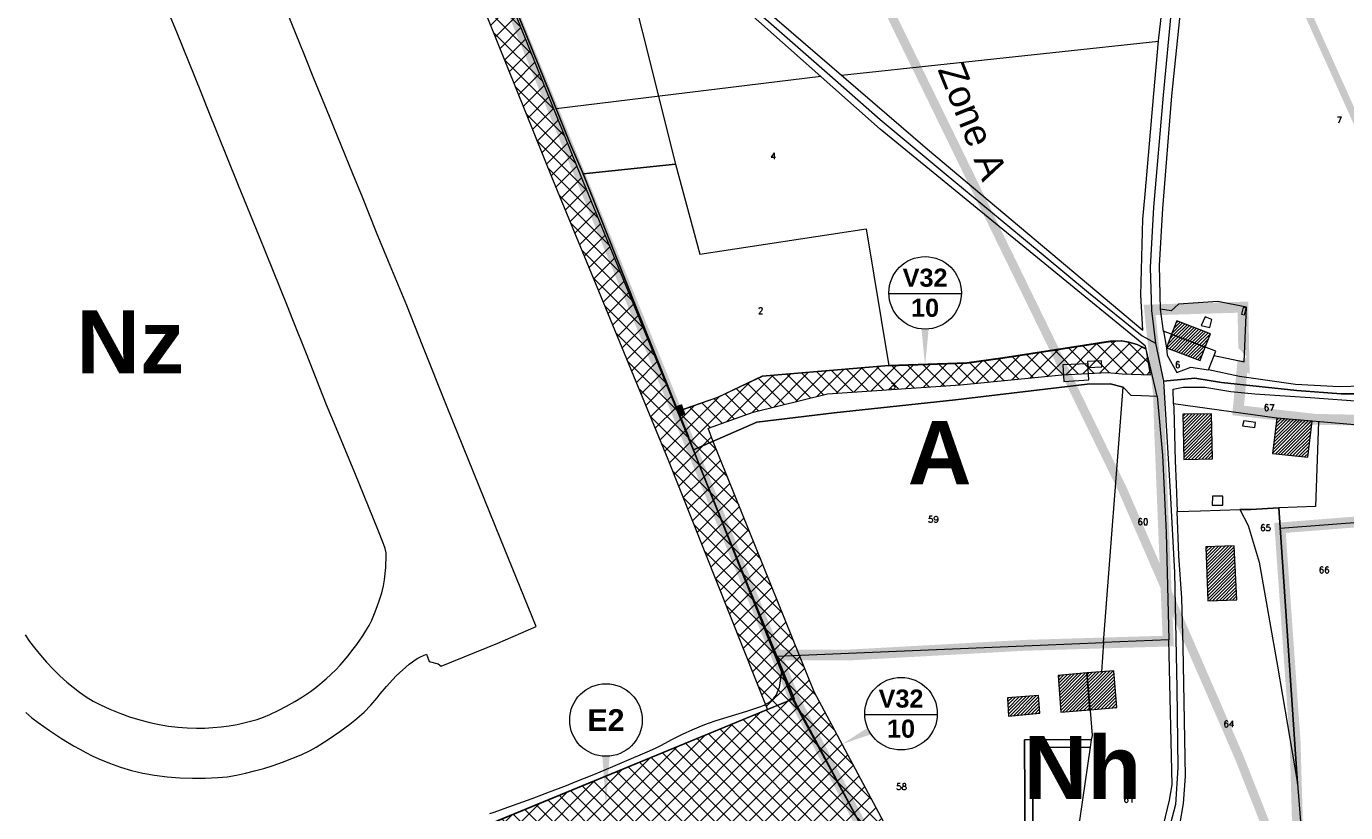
# Model space of a CAD drawing. Header units: metres. Extents: x 578835 to 593571, y 248557 to 255108.
# Tile 164 of 251: x 586752 to 587482, y 252202 to 252638. Entities that reach past the tile are written whole.
import ezdxf

# ---------------------------------------------------------------- set-up
doc = ezdxf.new("R2010")
doc.units = ezdxf.units.M
doc.linetypes.add('CACHEX2', pattern=[0.75, 0.5, -0.25])
doc.linetypes.add('SOLID_LINE', pattern=[0])
for name, color, linetype, lineweight in [('Cad-BATIMENT_BATI_LEGER13', 7, 'SOLID_LINE', 0), ('Cad-BATIMENT_BATI_PRIVE12', 7, 'SOLID_LINE', 0), ('Cad-BATIMENT_BATI_PRIVE12_HACH', 7, 'SOLID_LINE', 0), ('Cad-PARCELLAIRE_PARCELLE1', 250, 'SOLID_LINE', 0), ('Cad-RESEAU_ROUT_AXE_DE_VOIE26', 255, 'SOLID_LINE', 0), ('Cad-RESEAU_ROUT_LIMITE_DE_VOIE_P23', 8, 'SOLID_LINE', 0), ('Cad-TOPONYMIE_NUMERO_DE_PARCELL182', 250, 'SOLID_LINE', 0), ('ER', 192, 'Continuous', 18), ('PEB Poretta - tracé', 7, 'Continuous', 18), ('PLU', 7, 'CACHEX2', 5)]:
    doc.layers.add(name, color=color, linetype=linetype, lineweight=lineweight)
doc.layers.add('PLU nom', color=7, linetype='Continuous')
doc.styles.add('LIEUDIT', font='arial.ttf', dxfattribs={"height": 10})
doc.styles.get("Standard").update_dxf_attribs({"font": 'arialbd_0.ttf', "height": 50})
doc.styles.add('TEXTSTYLE_45_11', font='txt.shx', dxfattribs={"oblique": 50})

msp = doc.modelspace()

# ---------------------------------------------------------------- hatches: boundary and pattern name
at = {"layer": 'Cad-BATIMENT_BATI_PRIVE12_HACH', "ltscale": 0.4}
h = msp.add_hatch(dxfattribs=at)
h.set_pattern_fill('ANSI31', color=256, scale=0.4, style=0)
h.paths.add_polyline_path([(587404.8, 252460.02), (587407.73, 252467.4), (587388.99, 252474.63), (587386.15, 252467.15)])
h = msp.add_hatch(dxfattribs=at)
h.set_pattern_fill('ANSI31', color=256, scale=0.4, style=0)
h.paths.add_polyline_path([(587401.89, 252452.53), (587404.8, 252460.02), (587386.15, 252467.15), (587383.32, 252459.66)])
h = msp.add_hatch(dxfattribs=at)
h.set_pattern_fill('ANSI31', color=256, scale=0.4, style=0)
h.paths.add_polyline_path([(587408.16, 252423.07), (587392.35, 252422.86), (587392.97, 252397.83), (587408.69, 252398.14)])
h = msp.add_hatch(dxfattribs=at)
h.set_pattern_fill('ANSI31', color=256, scale=0.4, style=0)
h.paths.add_polyline_path([(587463.89, 252419.06), (587444.37, 252420.76), (587442.06, 252401.17), (587461.62, 252399.03)])
h = msp.add_hatch(dxfattribs=at)
h.set_pattern_fill('ANSI31', color=256, scale=0.4, style=0)
h.paths.add_polyline_path([(587422.17, 252320.12), (587420.73, 252350), (587405.04, 252349.34), (587406.23, 252319.46)])
h = msp.add_hatch(dxfattribs=at)
h.set_pattern_fill('ANSI31', color=256, scale=0.4, style=0)
h.paths.add_polyline_path([(587339.1, 252279.6), (587323.22, 252278.25), (587324.85, 252257.88), (587340.91, 252259.12)])
h = msp.add_hatch(dxfattribs=at)
h.set_pattern_fill('ANSI31', color=256, scale=0.4, style=0)
h.paths.add_polyline_path([(587340.91, 252259.12), (587355.8, 252260.37), (587354.09, 252280.74), (587339.1, 252279.6)])
h = msp.add_hatch(dxfattribs=at)
h.set_pattern_fill('ANSI31', color=256, scale=0.4, style=0)
h.paths.add_polyline_path([(587312.45, 252267.1), (587295.18, 252265.76), (587295.86, 252255.67), (587313.2, 252257.24)])
at = {"layer": 'ER', "ltscale": 0.4}
h = msp.add_hatch(dxfattribs=at)
h.set_pattern_fill('ANSI37', color=256, scale=2, style=0)
h.paths.add_polyline_path([(586769.17, 253258.92), (586755.31, 253253.19), (586992.21, 252680.06), (587043.55, 252552.94), (587107.33, 252397.74), (587162.35, 252259.28), (587176.22, 252264.98), (587127.38, 252387.89), (587119.15, 252408.3), (587113.39, 252421.25), (587113.72, 252421.64), (587057.44, 252558.6), (587006.1, 252685.73)])
h = msp.add_hatch(dxfattribs=at)
h.set_pattern_fill('ANSI37', color=256, scale=2, style=0)
h.paths.add_polyline_path([(587129.57, 252415.15), (587129.65, 252415.18), (587154.41, 252423.98), (587195.52, 252434.17), (587269.21, 252439.11), (587325.43, 252444.62), (587340.01, 252445.44), (587350.46, 252445.99), (587358.72, 252445.17), (587374.4, 252444.62), (587372.01, 252458.99), (587366.97, 252461.53), (587358.25, 252463.56), (587352.17, 252463.32), (587321.29, 252458.49), (587292.67, 252454.01), (587272.71, 252451.31), (587229.53, 252449.83), (587159.39, 252443.92), (587134.59, 252432.21), (587115.97, 252425.62), (587112.83, 252424.51), (587118.37, 252411.05), (587119.15, 252408.3), (587177.34, 252264.07), (587219.44, 252185.24), (587262.45, 252119.02), (587278.49, 252116.36), (587229.78, 252191.35), (587188.23, 252269.15), (587132.16, 252408.12)])
at = {"layer": 'ER'}
h = msp.add_hatch(dxfattribs=at)
h.set_pattern_fill('ANSI37', color=256, scale=2, style=0)
h.paths.add_polyline_path([(586925.58, 252155.51), (586926.38, 252137.43), (586976.33, 251990.27), (587057.19, 252038.38), (587126.33, 252079.04), (587169.59, 252104.01), (587182.24, 252109.98), (587191.22, 252113.23), (587206.69, 252116.28), (587230.61, 252124.14), (587262.6, 252118.99), (587219.02, 252186.05), (587176.22, 252264.98), (587003.51, 252193.98), (587010.58, 252146.41)])

# ---------------------------------------------------------------- linework, layer by layer
at = {"layer": 'Cad-BATIMENT_BATI_LEGER13'}
for points in [[(587426.55, 252477.9), (587427.38, 252481.64), (587425.7, 252482.06), (587424.78, 252478.31), (587426.55, 252477.9), (587426.55, 252477.9)], [(587426.55, 252477.9), (587427.38, 252481.64), (587425.7, 252482.06), (587424.78, 252478.31), (587426.55, 252477.9), (587426.55, 252477.9)], [(587407.27, 252470.82), (587408.37, 252475.37), (587404.63, 252476.73), (587402.57, 252471.98), (587407.27, 252470.82), (587407.27, 252470.82)], [(587407.27, 252470.82), (587408.37, 252475.37), (587404.63, 252476.73), (587402.57, 252471.98), (587407.27, 252470.82), (587407.27, 252470.82)], [(587347.53, 252449.07), (587347.32, 252452.51), (587339.6, 252452.08), (587339.9, 252448.66), (587347.53, 252449.07), (587347.53, 252449.07)], [(587347.53, 252449.07), (587347.32, 252452.51), (587339.6, 252452.08), (587339.9, 252448.66), (587347.53, 252449.07), (587347.53, 252449.07)], [(587340.37, 252442), (587339.71, 252450.86), (587325.92, 252450.26), (587326.44, 252441.05), (587340.37, 252442), (587340.37, 252442)], [(587340.37, 252442), (587339.71, 252450.86), (587325.92, 252450.26), (587326.44, 252441.05), (587340.37, 252442), (587340.37, 252442)], [(587432.63, 252418.22), (587426.04, 252419.11), (587425.46, 252416.38), (587432.2, 252415.5), (587432.63, 252418.22), (587432.63, 252418.22)], [(587432.63, 252418.22), (587426.04, 252419.11), (587425.46, 252416.38), (587432.2, 252415.5), (587432.63, 252418.22), (587432.63, 252418.22)], [(587414.55, 252372.54), (587414.46, 252377.56), (587408.69, 252377.51), (587408.61, 252372.5), (587414.55, 252372.54), (587414.55, 252372.54)], [(587414.55, 252372.54), (587414.46, 252377.56), (587408.69, 252377.51), (587408.61, 252372.5), (587414.55, 252372.54), (587414.55, 252372.54)]]:
    msp.add_lwpolyline(points, close=True, dxfattribs=at)
at = {"layer": 'Cad-BATIMENT_BATI_PRIVE12'}
for points in [[(587404.8, 252460.02), (587407.73, 252467.4), (587388.99, 252474.63), (587386.15, 252467.15), (587404.8, 252460.02), (587404.8, 252460.02)], [(587401.89, 252452.53), (587404.8, 252460.02), (587386.15, 252467.15), (587383.32, 252459.66), (587401.89, 252452.53), (587401.89, 252452.53)], [(587408.16, 252423.07), (587392.35, 252422.86), (587392.97, 252397.83), (587408.69, 252398.14), (587408.16, 252423.07), (587408.16, 252423.07)], [(587463.89, 252419.06), (587444.37, 252420.76), (587442.06, 252401.17), (587461.62, 252399.03), (587463.89, 252419.06), (587463.89, 252419.06)], [(587422.17, 252320.12), (587420.73, 252350), (587405.04, 252349.34), (587406.23, 252319.46), (587422.17, 252320.12), (587422.17, 252320.12)], [(587339.1, 252279.6), (587323.22, 252278.25), (587324.85, 252257.88), (587340.91, 252259.12), (587339.1, 252279.6), (587339.1, 252279.6)], [(587340.91, 252259.12), (587355.8, 252260.37), (587354.09, 252280.74), (587339.1, 252279.6), (587340.91, 252259.12), (587340.91, 252259.12)], [(587312.45, 252267.1), (587295.18, 252265.76), (587295.86, 252255.67), (587313.2, 252257.24), (587312.45, 252267.1), (587312.45, 252267.1)]]:
    msp.add_lwpolyline(points, close=True, dxfattribs=at)
at = {"layer": 'Cad-PARCELLAIRE_PARCELLE1'}
for points in [[(587386.2, 252719.53), (587385.56, 252739.98), (587383.29, 252767.89), (587372.77, 252819.5), (587366.38, 252838.7), (587332.33, 252898.59), (587157.36, 252832.61), (586982.46, 252766.75), (587080.59, 252713.24), (587145.07, 252661.03), (587250.93, 252569.6), (587370.22, 252469.38), (587369.08, 252488.78), (587370.25, 252530.8), (587371.55, 252544.73), (587376.26, 252600.53), (587378.92, 252629.62), (587385.12, 252684.32), (587385.71, 252697.97), (587386.09, 252711.94), (587386.2, 252719.53), (587386.2, 252719.53)], [(587111.48, 252561.44), (587060.26, 252556.03), (587052.77, 252573.46), (587045.28, 252592), (587006.63, 252687.96), (586976.96, 252760.6), (587074.59, 252708.16), (587111.48, 252561.44), (587111.48, 252561.44)], [(587372.1, 252458.83), (587371.71, 252460.47), (587224.68, 252580.77), (587144.43, 252651.94), (587074.59, 252708.16), (587111.48, 252561.44), (587124.91, 252511.51), (587216.97, 252525.5), (587229.59, 252449.75), (587272.75, 252451.14), (587292.73, 252453.83), (587352.27, 252463.18), (587358.35, 252463.47), (587362.45, 252462.7), (587367.01, 252461.41), (587372.1, 252458.83), (587372.1, 252458.83)], [(587112.86, 252424.33), (587089.34, 252482.55), (587068.73, 252534.55), (587060.26, 252556.03), (587111.48, 252561.44), (587124.91, 252511.51), (587216.97, 252525.5), (587229.59, 252449.75), (587159.45, 252443.75), (587134.63, 252432.08), (587112.86, 252424.33), (587112.86, 252424.33)], [(587381.64, 252468.89), (587383.25, 252459.55), (587383.67, 252455.56), (587389.09, 252445.88), (587396.74, 252448.98), (587406.6, 252447.46), (587410.68, 252457.72), (587381.64, 252468.89), (587381.64, 252468.89)], [(587372.1, 252458.83), (587367.01, 252461.41), (587362.45, 252462.7), (587358.35, 252463.47), (587352.27, 252463.18), (587292.73, 252453.83), (587272.75, 252451.14), (587229.59, 252449.75), (587159.45, 252443.75), (587134.63, 252432.08), (587112.86, 252424.33), (587121.32, 252403.2), (587156.46, 252418.52), (587199.24, 252423.56), (587266.47, 252430.78), (587339.35, 252439.47), (587352.11, 252439.65), (587359.27, 252437.8), (587363.6, 252433.37), (587369.47, 252433.19), (587378.15, 252432.92), (587372.1, 252458.83), (587372.1, 252458.83)], [(587359.27, 252437.8), (587352.11, 252439.65), (587339.35, 252439.47), (587266.47, 252430.78), (587199.24, 252423.56), (587156.46, 252418.52), (587121.32, 252403.2), (587130.98, 252378.48), (587167.52, 252288.92), (587313.32, 252295.04), (587348.49, 252296.43), (587359.27, 252437.8), (587359.27, 252437.8)], [(587384.63, 252297.91), (587348.49, 252296.43), (587359.27, 252437.8), (587363.6, 252433.37), (587369.47, 252433.19), (587378.15, 252432.92), (587381.14, 252400.17), (587383.09, 252357.42), (587384.63, 252297.91), (587384.63, 252297.91)], [(587492.9, 252429.85), (587493.78, 252416.44), (587463.89, 252419.06), (587444.37, 252420.76), (587387.16, 252428.66), (587387.06, 252436.68), (587392.49, 252437.92), (587404.52, 252437.81), (587418.9, 252435.45), (587432.13, 252434.11), (587462.79, 252432.12), (587492.9, 252429.85), (587492.9, 252429.85)], [(587387.16, 252428.66), (587387.36, 252426.22), (587388.17, 252396.97), (587388.67, 252384.2), (587389.29, 252368.98), (587402.05, 252369.27), (587423.9, 252370.1), (587429.99, 252370.17), (587445.51, 252371.03), (587455.78, 252218.39), (587460.57, 252157.48), (587470.31, 252166.21), (587485.15, 252178.83), (587507.17, 252199.41), (587494.99, 252397.15), (587493.78, 252416.44), (587463.89, 252419.06), (587444.37, 252420.76), (587387.16, 252428.66), (587387.16, 252428.66)], [(587423.9, 252370.1), (587428.52, 252361.24), (587434.59, 252341.01), (587444.72, 252283.35), (587455.78, 252218.39), (587460.57, 252157.48), (587445.94, 252146.22), (587432.15, 252150.41), (587426.81, 252152.08), (587392.64, 252162.36), (587381.65, 252165.67), (587383.6, 252172.86), (587388.36, 252185.86), (587390.77, 252195.54), (587392.67, 252207.18), (587393.78, 252222.43), (587392.52, 252294.22), (587391.77, 252320.92), (587390.1, 252344.63), (587389.29, 252368.98), (587402.05, 252369.27), (587423.9, 252370.1), (587423.9, 252370.1)], [(587423.9, 252370.1), (587428.52, 252361.24), (587434.59, 252341.01), (587444.72, 252283.35), (587455.78, 252218.39), (587445.51, 252371.03), (587429.99, 252370.17), (587423.9, 252370.1), (587423.9, 252370.1)], [(587384.63, 252297.91), (587348.49, 252296.43), (587347.22, 252280.17), (587339.1, 252279.6), (587340.94, 252258.79), (587342.1, 252244.95), (587341.64, 252242.57), (587341.07, 252238.52), (587332.46, 252180.05), (587328.79, 252144.4), (587326.23, 252113.08), (587338.81, 252115.37), (587361, 252122.02), (587365.75, 252134.24), (587367.37, 252139.39), (587375.17, 252168.25), (587384.93, 252209.09), (587386.36, 252217.57), (587384.63, 252297.91), (587384.63, 252297.91)], [(587309.74, 252113.03), (587305.37, 252112), (587304.71, 252242.48), (587315.58, 252242.72), (587341.64, 252242.57), (587341.07, 252238.52), (587308.94, 252238.27), (587310.14, 252118.2), (587309.74, 252113.03), (587309.74, 252113.03)], [(587318.69, 252112.45), (587319.11, 252117.38), (587314.85, 252117.92), (587310.14, 252118.2), (587308.94, 252238.27), (587341.07, 252238.52), (587332.46, 252180.05), (587328.79, 252144.4), (587326.23, 252113.08), (587318.69, 252112.45), (587318.69, 252112.45)]]:
    msp.add_lwpolyline(points, close=True, dxfattribs=at)
for points in [[(587006.63, 252687.96), (587045.28, 252592), (587052.77, 252573.46), (587060.26, 252556.03), (587068.73, 252534.55), (587089.34, 252482.55), (587112.86, 252424.33), (587121.32, 252403.2), (587130.98, 252378.48), (587167.52, 252288.92), (587177.08, 252265.42), (587003.54, 252193.88), (587008.17, 252159.37), (587010.67, 252146.32), (586967.04, 252150.56), (586925.92, 252155.37), (586915.76, 252156.52), (586864.39, 252168.48), (586861.87, 252169.04), (586836.72, 252175.07), (586834.29, 252148.89), (586830.81, 252039.14), (586787.44, 252030.47), (586623.24, 252016.58)], [(587505.1, 252438.68), (587478.87, 252438.04), (587454.69, 252439.25), (587423.73, 252443.78), (587406.6, 252447.46), (587410.68, 252457.72), (587381.64, 252468.89), (587379.96, 252481.01), (587379.49, 252505.16), (587381.29, 252536.74), (587386.18, 252599.13), (587391.28, 252647.38)], [(587003.54, 252193.88), (587177.08, 252265.42), (587167.52, 252288.92), (587313.32, 252295.04), (587348.49, 252296.43), (587348.49, 252296.43), (587348.49, 252296.43), (587347.22, 252280.17), (587339.1, 252279.6), (587340.94, 252258.79), (587342.1, 252244.95), (587341.64, 252242.57), (587315.58, 252242.72), (587304.71, 252242.48), (587305.37, 252112)]]:
    msp.add_lwpolyline(points, dxfattribs=at)
at = {"layer": 'Cad-RESEAU_ROUT_AXE_DE_VOIE26'}
msp.add_line((587377.19, 252462.15), (587381.69, 252441.14), dxfattribs=at)
for points in [[(586980.06, 252763.16), (587031.11, 252735.62), (587079.24, 252709.27), (587126.8, 252671.14), (587148.06, 252653.53), (587196.91, 252610.65), (587224.75, 252586.02), (587260.25, 252556.64), (587302.97, 252521.16), (587340.12, 252490.24), (587369.86, 252466.28), (587377.19, 252462.15)], [(587386.07, 252648.35), (587381.5, 252599.53), (587376.1, 252537.5), (587374.34, 252504.06), (587374.94, 252480.34), (587377.19, 252462.15)], [(587703.12, 252448.06), (587690.32, 252448.66), (587666.69, 252449.73), (587577.69, 252440.77), (587505.62, 252434.57), (587494.51, 252434.07), (587480.06, 252434.07), (587455.55, 252435.96), (587413.7, 252440.36), (587398.95, 252442.74), (587381.69, 252441.14)], [(587381.69, 252441.14), (587398.95, 252442.74), (587413.7, 252440.36), (587455.55, 252435.96), (587480.06, 252434.07), (587494.51, 252434.07), (587505.62, 252434.57), (587577.69, 252440.77), (587666.69, 252449.73), (587690.32, 252448.66)], [(587703.12, 252448.06), (587690.32, 252448.66), (587666.69, 252449.73), (587577.69, 252440.77), (587505.62, 252434.57), (587494.51, 252434.07), (587480.06, 252434.07), (587455.55, 252435.96), (587413.7, 252440.36), (587398.95, 252442.74), (587381.69, 252441.14)], [(587381.69, 252441.14), (587398.95, 252442.74), (587413.7, 252440.36), (587455.55, 252435.96), (587480.06, 252434.07), (587494.51, 252434.07), (587505.62, 252434.57), (587577.69, 252440.77), (587666.69, 252449.73), (587690.32, 252448.66)], [(587381.69, 252441.14), (587385.37, 252379.96), (587387.66, 252335.18), (587389.01, 252271.14), (587389.59, 252227.07), (587388.22, 252206.76), (587383.88, 252189.92), (587371.21, 252141.11), (587366.98, 252120.9), (587358.07, 252109.82)], [(587381.69, 252441.14), (587385.37, 252379.96), (587387.66, 252335.18), (587389.01, 252271.14), (587389.59, 252227.07), (587388.22, 252206.76), (587383.88, 252189.92), (587371.21, 252141.11), (587366.98, 252120.9), (587358.07, 252109.82)]]:
    msp.add_lwpolyline(points, dxfattribs=at)
at = {"layer": 'Cad-RESEAU_ROUT_LIMITE_DE_VOIE_P23'}
for p, q in [((587203.31, 252610.73), (587378.96, 252629.52)), ((587191.85, 252609.82), (587045.26, 252592.04)), ((587446.23, 252359.78), (587497.02, 252363.71))]:
    msp.add_line(p, q, dxfattribs=at)
for points in [[(586751.59, 252257.58), (586754.9, 252254.74), (586758.37, 252252.1), (586764.81, 252247.64), (586771.37, 252243.33), (586778.08, 252239.26), (586781.47, 252237.33), (586784.92, 252235.47), (586788.43, 252233.71), (586791.97, 252232.05), (586797.91, 252229.57), (586804, 252227.43), (586810.21, 252225.62), (586816.49, 252224.13), (586822.83, 252222.97), (586829.81, 252222.05), (586836.83, 252221.49), (586843.88, 252221.24), (586850.93, 252221.29), (586857.97, 252221.6), (586863.12, 252222.11), (586868.24, 252222.94), (586873.31, 252224.03), (586878.35, 252225.32), (586883.34, 252226.74), (586888.6, 252228.37), (586893.81, 252230.18), (586898.96, 252232.15), (586904.03, 252234.29), (586909.03, 252236.6), (586912.48, 252238.43), (586919.09, 252242.63), (586925.49, 252247.17), (586931.07, 252251.23), (586933.8, 252253.36), (586936.46, 252255.56), (586939.04, 252257.85), (586942.72, 252261.74), (586946.14, 252265.88), (586947.88, 252267.92), (586951.38, 252272), (586954.93, 252276.02), (586956.79, 252277.96), (586958.5, 252279.63), (586962.05, 252282.85), (586963.9, 252284.37), (586965.81, 252285.82), (586967.24, 252286.78), (586968.73, 252287.69), (586970.26, 252288.52), (586971.83, 252289.25), (586973.44, 252289.9), (586974.95, 252285.93), (586979.97, 252284.59), (586981.66, 252283.36), (587012.92, 252295.98), (587034.18, 252305.32), (587014.51, 252353.82), (586996.77, 252397.58), (586984.99, 252426.77), (586971.56, 252460.57), (586962.55, 252483.08), (586952.48, 252507.36), (586945.77, 252523.54), (586937.98, 252543), (586932.79, 252555.95), (586919.81, 252587.69), (586911.16, 252608.84), (586906.07, 252621.4), (586885.82, 252671.62)], [(586751.22, 252300.72), (586753.74, 252297.08), (586756.39, 252293.56), (586759.71, 252289.5), (586763.16, 252285.56), (586766.73, 252281.74), (586770.47, 252278.06), (586774.35, 252274.55), (586777.81, 252271.67), (586781.39, 252268.93), (586785.11, 252266.37), (586788.97, 252264.02), (586792.93, 252261.91), (586798.23, 252259.47), (586803.62, 252257.26), (586809.1, 252255.28), (586814.68, 252253.54), (586820.31, 252252.05), (586825.4, 252250.96), (586830.55, 252250.14), (586835.73, 252249.57), (586840.95, 252249.19), (586846.15, 252249), (586850.7, 252249.03), (586855.24, 252249.29), (586859.75, 252249.73), (586864.27, 252250.35), (586868.75, 252251.11), (586872.43, 252251.88), (586876.08, 252252.78), (586879.69, 252253.85), (586883.24, 252255.09), (586886.7, 252256.53), (586891.39, 252258.75), (586895.99, 252261.14), (586900.51, 252263.71), (586904.93, 252266.42), (586909.26, 252269.28), (586912.27, 252271.44), (586917.96, 252276.23), (586923.32, 252281.38), (586925.68, 252283.86), (586927.95, 252286.43), (586930.14, 252289.06), (586932.25, 252291.76), (586934.29, 252294.51), (586936.25, 252297.26), (586938.16, 252300.05), (586939.98, 252302.91), (586941.67, 252305.83), (586943.18, 252308.83), (586944.79, 252312.53), (586946.26, 252316.3), (586947.56, 252320.12), (586948.71, 252323.99), (586949.67, 252327.91), (586950.29, 252331.23), (586950.99, 252337.98), (586951.16, 252344.74), (586951.09, 252346.04), (586950.57, 252348.57), (586949.75, 252351.03), (586946.58, 252358.93), (586933.77, 252390.47), (586924.37, 252413.06), (586918.18, 252428.14), (586906.97, 252456.38), (586899.52, 252475.23), (586896.54, 252482.69), (586884.47, 252512.52), (586881.38, 252520.12), (586868.98, 252550.52), (586852.32, 252592.18), (586848.91, 252600.64), (586835.17, 252634.51), (586826.36, 252655.85)], [(587409.76, 252455.3), (587426.28, 252451.96), (587427.53, 252482.16), (587411.68, 252485.27), (587389.95, 252483.75), (587385.91, 252480.15), (587379.99, 252480.99)], [(587467.48, 252418.78), (587465.86, 252371.67), (587445.47, 252371.04)], [(587008.59, 252201.65), (587010.38, 252202.32), (587019.06, 252205.45), (587032.11, 252210.06), (587041.6, 252213.65), (587051.06, 252217.32), (587055.77, 252219.19), (587066.26, 252223.42), (587076.69, 252227.76), (587081.9, 252229.94), (587096.96, 252236.45), (587100.68, 252238.17), (587103.62, 252239.61), (587109.4, 252242.68), (587115.23, 252245.65), (587120.93, 252248.27), (587126.7, 252250.69), (587129.62, 252251.78), (587133.85, 252253.23), (587138.1, 252254.58), (587150.88, 252258.48), (587158.59, 252260.97), (587160.45, 252261.77), (587161.64, 252262.38), (587162.79, 252263.08), (587163.9, 252263.85), (587164.92, 252264.71), (587165.88, 252265.65), (587166.6, 252266.55), (587167.24, 252267.54), (587167.77, 252268.57), (587168.67, 252270.73), (587168.97, 252271.72), (587169.32, 252273.73), (587170.08, 252279.89)]]:
    msp.add_lwpolyline(points, dxfattribs=at)
at = {"layer": 'ER'}
for p, q in [((587057.44, 252558.6), (587006.1, 252685.73)), ((587043.55, 252552.94), (586992.21, 252680.06)), ((587121.24, 252403.36), (587057.44, 252558.6)), ((587107.33, 252397.74), (587043.55, 252552.94)), ((587176.22, 252264.98), (587121.24, 252403.36)), ((587162.28, 252259.44), (587107.33, 252397.74))]:
    msp.add_line(p, q, dxfattribs=at)
at = {"layer": 'ER', "ltscale": 0.4}
for points in [[(587229.6, 252489.73), (587269.75, 252489.73)], [(587216.28, 252256.64), (587256.43, 252256.64)]]:
    msp.add_lwpolyline(points, dxfattribs=at)
for points in [[(587249.61, 252449.83, 0, 4, 0), (587249.61, 252470, 6, 6, 0)], [(587203.71, 252240.16, 0, 4, 0), (587218.44, 252247.26, 6, 6, 0)], [(587072.89, 252206, 0, 4, 0), (587072.89, 252233.42, 6, 6, 0)]]:
    msp.add_lwpolyline(points, format="xyseb", dxfattribs=at)
at = {"layer": 'ER'}
msp.add_lwpolyline([(587229.78, 252191.35), (587188.23, 252269.15), (587132.16, 252408.12), (587132.16, 252408.12), (587132.16, 252408.12), (587132.16, 252408.12), (587132.16, 252408.12), (587132.16, 252408.12), (587132.16, 252408.12), (587132.16, 252408.12), (587129.57, 252415.15), (587129.65, 252415.18), (587154.41, 252423.98), (587195.52, 252434.17), (587269.21, 252439.11), (587325.43, 252444.62), (587340.01, 252445.44), (587350.46, 252445.99), (587358.72, 252445.17), (587358.72, 252445.17), (587358.72, 252445.17), (587374.4, 252444.62), (587372.01, 252458.99), (587366.97, 252461.53), (587358.25, 252463.56), (587352.17, 252463.32), (587321.29, 252458.49), (587292.67, 252454.01), (587272.71, 252451.31), (587229.53, 252449.83), (587159.39, 252443.92), (587134.59, 252432.21), (587115.97, 252425.62), (587112.83, 252424.51), (587118.37, 252411.05), (587119.15, 252408.3), (587177.34, 252264.07), (587219.44, 252185.24)], dxfattribs=at)
msp.add_lwpolyline([(586925.58, 252155.51), (586926.38, 252137.43), (586976.33, 251990.27), (587057.19, 252038.38), (587126.33, 252079.04), (587169.59, 252104.01), (587182.24, 252109.98), (587191.22, 252113.23), (587206.69, 252116.28), (587230.61, 252124.14), (587262.6, 252118.99), (587219.02, 252186.05), (587176.22, 252264.98), (587003.51, 252193.98), (587010.58, 252146.41)], close=True, dxfattribs=at)
at = {"layer": 'ER', "ltscale": 0.4}
for centre in [(587249.61, 252490.08), (587236.3, 252256.99), (587072.89, 252253.49)]:
    msp.add_circle(centre, 20.08, dxfattribs=at)
at = {"layer": 'PEB Poretta - tracé', "color": 5, "const_width": 4}
msp.add_lwpolyline([(587563.9, 251376.6), (587603.83, 251386.39), (587644.06, 251431.86), (587709.01, 251456.37), (587734.11, 251481.19), (587798.66, 251576.48), (587859.16, 251666.72), (587871.96, 251704.23), (587819.25, 251831), (587609.41, 252316.19), (587426.84, 252722.16), (587255.32, 253070.54), (587123.94, 253287.6), (587063.72, 253376.98), (587029.05, 253459.06), (586950.48, 253669.95), (586866.39, 253875.62)], dxfattribs=at)
at = {"layer": 'PEB Poretta - tracé', "color": 1, "const_width": 5}
msp.add_lwpolyline([(587562.87, 251376.35), (587563.9, 251376.6), (587599.3, 251463.63), (587616.54, 251559.94), (587609.51, 251646.75), (587558.8, 251816.05), (587509.1, 251985.35), (587482.69, 252072.03), (587452.49, 252159.42), (587423.53, 252232.92), (587358.96, 252381.24), (587155, 252799.48), (586984.51, 253172.11), (586882.08, 253395.14), (586768.35, 253681.71), (586718.52, 253816.44)], dxfattribs=at)
at = {"layer": 'PLU', "color": 7, "ltscale": 2, "const_width": 6}
for points in [[(586982.09, 251980.37), (587032.61, 252017.42), (587121.29, 252070.17), (587217.83, 252108.34), (587258.24, 252115.08), (587219.02, 252186.05), (587177.02, 252265.51), (586567.62, 253755.38)], [(587425.66, 252452.62), (587426.21, 252452.08), (587425.61, 252482.16), (587373.98, 252480.61), (587378.89, 252433.53), (587379.49, 252413.94)], [(587539.71, 252357.11), (587540.26, 252355.48), (587584.25, 252360.37), (587581.53, 252422.78), (587582.62, 252423.32), (587534.83, 252419.52), (587490.83, 252419.52), (587465.31, 252420.06), (587422.94, 252424.95), (587425.66, 252452.62)], [(587115.97, 252425.62), (587112.83, 252424.51)], [(587454.5, 252242.18), (587446.15, 252359.9), (587540.44, 252367.3), (587541.34, 252356.57)], [(587167.4, 252289.5), (587167.4, 252289.5)], [(587360.84, 252112.86), (587376.24, 252113.34), (587391.37, 252101.98), (587416.2, 252122.58), (587447.16, 252147.52), (587462.15, 252158.75), (587456.53, 252172.33), (587454.5, 252242.18)]]:
    msp.add_lwpolyline(points, dxfattribs=at)
at = {"layer": 'PLU', "ltscale": 2, "const_width": 6}
msp.add_lwpolyline([(587379.49, 252413.94), (587384.25, 252297.24), (587304.42, 252294.86), (587207.32, 252289.5), (587207.32, 252289.5), (587167.4, 252289.5), (587167.4, 252289.5), (587167.4, 252289.5)], dxfattribs=at)

# ---------------------------------------------------------------- texts
at = {"layer": 'Cad-TOPONYMIE_NUMERO_DE_PARCELL182', "style": 'TEXTSTYLE_45_11'}
for s, height, p in [('7', 3.49, (587477.55, 252584.07)), ('4', 3.49, (587164.01, 252564.13)), ('2', 3.49, (587157.02, 252478.55)), ('6', 3.49, (587387.96, 252448.51)), ('3', 3.49, (587230.29, 252436.55)), ('67', 3.491, (587437.15, 252424.84)), ('59', 3.491, (587251.2, 252362.89)), ('60', 3.491, (587367.25, 252361.55)), ('65', 3.491, (587435.16, 252358.23)), ('66', 3.491, (587467.63, 252334.88)), ('64', 3.491, (587414.82, 252249.62)), ('58', 3.491, (587233.59, 252214.87)), ('61', 3.491, (587359.51, 252207.84))]:
    msp.add_text(s, height=height, rotation=359.58868, dxfattribs=at).set_placement(p)
at = {"layer": 'ER', "ltscale": 0.4, "width": 16.8329, "attachment_point": 5}
for s, insert, char_height in [('V32\\P10', (587249.61, 252490.08), 10), ('V32\\P10', (587236.3, 252256.99), 10), ('E2', (587072.89, 252253.49), 12)]:
    msp.add_mtext(s, dxfattribs=dict(at, insert=insert, char_height=char_height))
at = {"layer": 'PEB Poretta - tracé', "color": 1, "style": 'LIEUDIT'}
msp.add_text('Zone A', height=15, rotation=291.81626, dxfattribs=at).set_placement((587256.41, 252613.78))
at = {"layer": 'PLU nom', "char_height": 35, "width": 195.3422, "attachment_point": 2}
for s, insert in [('Nz', (586809.47, 252480.47)), ('A', (587257.67, 252419.03)), ('Nh', (587336.76, 252244.72))]:
    msp.add_mtext(s, dxfattribs=dict(at, insert=insert))

doc.saveas('drawing.dxf')
